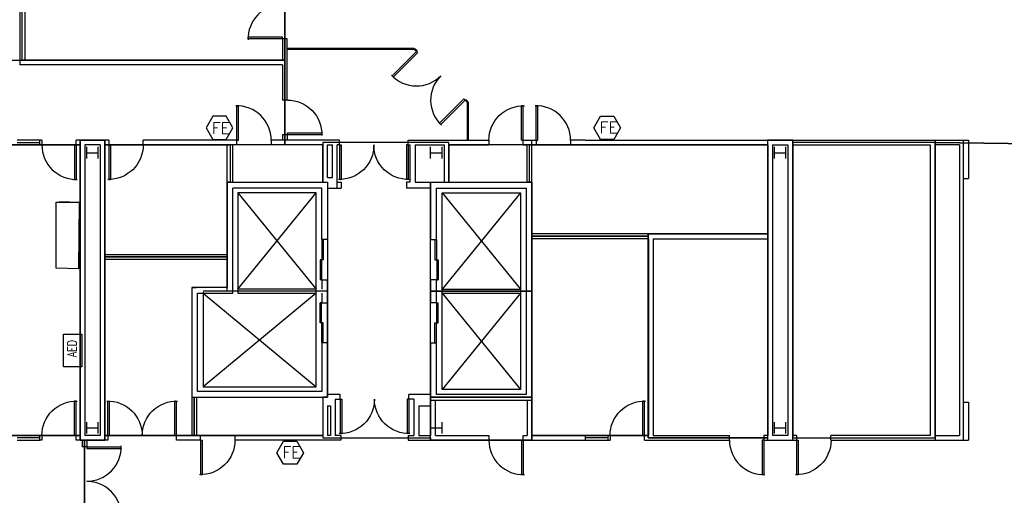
# Model space of a CAD drawing. Header units: inches. Extents: x -92 to 3837, y -260 to 2192.
# Tile 21 of 31: x 1382 to 2413, y 835 to 1333. Entities that reach past the tile are written whole.
import ezdxf
from ezdxf import colors
from ezdxf.entities.mleader import LeaderData, LeaderLine
from ezdxf.math import Vec2, Vec3

# ---------------------------------------------------------------- set-up
doc = ezdxf.new("R2010")
doc.units = ezdxf.units.IN
doc.header["$MEASUREMENT"] = 0
doc.layers.get('0').update_dxf_attribs({"linetype": 'CONTINUOUS'})
for name, color, linetype in [('A-FLOR-EVTR', 8, 'CONTINUOUS'), ('A-WALL', 7, 'CONTINUOUS'), ('F-PROT-EQPM', 8, 'CONTINUOUS'), ('I-DOOR', 9, 'CONTINUOUS'), ('I-EQPM', 8, 'CONTINUOUS'), ('I-FLOR-CASE', 8, 'CONTINUOUS'), ('I-GLAZ', 8, 'CONTINUOUS'), ('I-WALL', 8, 'CONTINUOUS'), ('S-COLS', 7, 'CONTINUOUS'), ('triLabelLayer', 7, 'CONTINUOUS'), ('triSpaceLayer', 7, 'CONTINUOUS')]:
    doc.layers.add(name, color=color, linetype=linetype)
doc.styles.add('FDC_SPC', font='ROMANS.SHX', dxfattribs={"height": 12})
doc.styles.get("Standard").update_dxf_attribs({"font": 'romans.shx'})

# ---------------------------------------------------------------- blocks, each defined once
blk = doc.blocks.new('DR_G2')
for p, q in [((-0.5, 0), (0.5, 0)), ((-0.5, -1.5), (-0.5, 0)), ((0.5, -1.5), (0.5, 0)), ((-0.5, -1.5), (0.5, -1.5))]:
    blk.add_line(p, q)
blk = doc.blocks.new('door')
for p, q in [((0, 0), (-36, 0)), ((-36, 0), (-36, -1.8)), ((0, 0), (0, -1.8)), ((0, -1.8), (-36, -1.8))]:
    blk.add_line(p, q)
at = {"extrusion": (0, 0, -1)}
blk.add_ellipse((0, 0), major_axis=(25.5, 25.5), ratio=1, start_param=2.356194, end_param=3.956783, dxfattribs=at)
blk = doc.blocks.new('door2')
for p, q in [((0, 72), (-36, 72)), ((-36, 70.875), (-36, 70.2)), ((0, 70.2), (-36, 70.2)), ((0, 72), (0, 70.2)), ((-36, 1.125), (-36, 1.8)), ((0, 1.8), (-36, 1.8)), ((0, 0), (-36, 0)), ((0, 0), (0, 1.8))]:
    blk.add_line(p, q)
for centre, start, end in [((0, 72), 178.293015, 270), ((0, 0), 90, 181.706985)]:
    blk.add_arc(centre, 36, start, end)

msp = doc.modelspace()

# ---------------------------------------------------------------- linework, layer by layer
at = {"layer": 'A-FLOR-EVTR'}
for p, q in [((1610, 1152), (1692, 1051)), ((1610, 1051), (1692, 1152)), ((1610, 1152), (1610, 1047)), ((1692, 1152), (1610, 1152)), ((1692, 949), (1692, 1152)), ((1906, 1152), (1824, 1051)), ((1824, 1152), (1906, 1051)), ((1824, 946), (1824, 1152)), ((1824, 1152), (1906, 1152)), ((1906, 1152), (1906, 946)), ((1610, 1049), (1574, 1049)), ((1574, 1048), (1574, 949)), ((1574, 1047), (1692, 949)), ((1692, 1047), (1574, 949)), ((1692, 1051), (1610, 1051)), ((1610, 1047), (1692, 1047)), ((1824, 1051), (1906, 1051)), ((1824, 1047), (1906, 946)), ((1906, 1047), (1824, 946)), ((1824, 1047), (1906, 1047)), ((1574, 949), (1692, 949)), ((1906, 946), (1824, 946))]:
    msp.add_line(p, q, dxfattribs=at)
at = {"layer": 'A-WALL'}
for p, q in [((1405, 1207.1), (1403, 1207.1)), ((1403, 1202.1), (1403, 1207.1)), ((1405, 1207.1), (1405, 1202.1)), ((1441, 1202.1), (1441, 1207.1)), ((1475, 1207.1), (1441, 1207.1)), ((1475, 1207.1), (1475, 1202.1)), ((1511, 1202.1), (1511, 1207.1)), ((1609, 1207.1), (1511, 1207.1)), ((1609, 1202.1), (1609, 1207.1)), ((1716.5, 1207.1), (1645, 1207.1)), ((1645, 1207.1), (1645, 1202.1)), ((1656.9, 1213.1), (1662, 1213.1)), ((1656.9, 1213.1), (1656.9, 1207.1)), ((1661.9, 1213.1), (1661.9, 1207.1)), ((1716.5, 1202.1), (1716.5, 1207.1)), ((1788.5, 1207.1), (1873, 1207.1)), ((1788.5, 1202.1), (1788.5, 1207.1)), ((1873, 1207.1), (1873, 1202.1)), ((1909, 1207.1), (1918, 1207.1)), ((1909, 1202.1), (1909, 1207.1)), ((1918, 1163), (1918, 1207.1)), ((1973.9, 1207.1), (2375, 1207.1)), ((2340.1, 1207.1), (2340.1, 893)), ((2370, 893), (2370, 1207.1)), ((2375, 1207.1), (2375, 1167.1)), ((1405, 1202.1), (1403, 1202.1)), ((1445, 1202.1), (1441, 1202.1)), ((1445, 1202.1), (1445, 898)), ((1450, 1202.1), (1450, 898)), ((1466, 1202.1), (1450, 1202.1)), ((1466, 1202.1), (1466, 898)), ((1471, 1202.1), (1471, 1087.6)), ((1475, 1202.1), (1471, 1202.1)), ((1599, 1202.1), (1511, 1202.1)), ((1599, 1087.6), (1599, 1202.1)), ((1605, 1163), (1605, 1202.1)), ((1609, 1202.1), (1605, 1202.1)), ((1699, 1202.1), (1645, 1202.1)), ((1699, 1202.1), (1699, 1163)), ((1704, 1168), (1704, 1202.1)), ((1704, 1202.1), (1709.3, 1202.1)), ((1709.3, 1168), (1709.3, 1202.1)), ((1714.3, 1157.1), (1714.3, 1202.1)), ((1716.5, 1202.1), (1714.3, 1202.1)), ((1788.5, 1202.1), (1790.7, 1202.1)), ((1790.7, 1163), (1790.7, 1202.1)), ((1795.7, 1202.1), (1826, 1202.1)), ((1795.7, 1202.1), (1795.7, 1163)), ((1826, 1202.1), (1826, 1163)), ((1831, 1202.1), (1873, 1202.1)), ((1831, 1202.1), (1831, 1163)), ((1909, 1202.1), (1913, 1202.1)), ((1913, 1163), (1913, 1202.1)), ((1974.5, 1202.1), (2164.9, 1202.1)), ((2164.9, 1202.1), (2164.9, 898)), ((2169.9, 1202.1), (2169.9, 898)), ((2169.9, 1202.1), (2186.1, 1202.1)), ((2186.1, 1202.1), (2186.1, 898)), ((2191.1, 1202.1), (2191.1, 898)), ((2191.1, 1202.1), (2335.1, 1202.1)), ((2335.1, 1202.1), (2335.1, 898)), ((2365.6, 1202.1), (2340.1, 1202.1)), ((2365.6, 1202.1), (2365.6, 898)), ((1704, 1168), (1709.3, 1168)), ((2370, 1167.1), (2375, 1167.1)), ((1605, 1163), (1704, 1163)), ((1605, 1047), (1605, 1157)), ((1698, 1157), (1605, 1157)), ((1698, 1103), (1698, 1157)), ((1704, 1163), (1704, 1103)), ((1704, 1157), (1718.3, 1157)), ((1714.3, 1163), (1718.3, 1163)), ((1718.3, 1163), (1718.3, 1157)), ((1790.7, 1163), (1786.7, 1163)), ((1786.7, 1163), (1786.7, 1157)), ((1812, 1157), (1786.7, 1157)), ((1795.7, 1163), (1918, 1163)), ((1812, 1163), (1812, 1103)), ((1818, 1157), (1912, 1157)), ((1818, 1103), (1818, 1157)), ((1912, 1157), (1912, 941)), ((1918, 1163), (1913, 1163)), ((1918, 1163), (1918, 900)), ((1704, 1103), (1698, 1103)), ((1812, 1103), (1818, 1103)), ((2164.9, 1109), (1918, 1109)), ((2039.9, 1104), (1918, 1104)), ((2039.9, 1104), (2039.9, 898)), ((2044.9, 1104), (2044.9, 898)), ((2044.9, 1104), (2164.9, 1104)), ((1471, 1087.6), (1599, 1087.6)), ((1471, 1082.6), (1471, 898)), ((1471, 1082.6), (1599, 1082.6)), ((1599, 1053), (1599, 1082.6)), ((1599, 1053), (1562, 1053)), ((1562, 1053), (1562, 938)), ((1562, 1053), (1567, 1053)), ((1698, 1061), (1698, 1051)), ((1698, 1061), (1704, 1061)), ((1704, 1037), (1704, 1061)), ((1812, 1061), (1812, 1037)), ((1818, 1061), (1812, 1061)), ((1818, 1037), (1818, 1061)), ((1568, 1047), (1605, 1047)), ((1568, 944), (1568, 1047)), ((1698, 1047), (1698, 1037)), ((1698, 1037), (1704, 1037)), ((1818, 1037), (1812, 1037)), ((1698, 995), (1698, 944)), ((1704, 995), (1698, 995)), ((1704, 938), (1704, 995)), ((1812, 995), (1818, 995)), ((1812, 995), (1812, 898)), ((1818, 941), (1818, 995)), ((1698, 944), (1568, 944)), ((1717.2, 940.9), (1704, 940.9)), ((1717.2, 935.9), (1717.2, 940.9)), ((1812, 940.9), (1789.2, 940.9)), ((1789.2, 935.9), (1789.2, 940.9)), ((1912, 941), (1818, 941)), ((1562, 938), (1562, 898)), ((1562, 938), (1704, 938)), ((1567, 938), (1567, 898)), ((1699, 938), (1699, 898)), ((1704, 929), (1704, 898)), ((1704, 929), (1707, 929)), ((1707, 929), (1707, 898)), ((1712, 935.9), (1712, 898)), ((1712, 935.9), (1717.2, 935.9)), ((1794.5, 935.9), (1789.2, 935.9)), ((1794.5, 935.9), (1794.5, 898)), ((1799.5, 929), (1812, 929)), ((1799.5, 929), (1799.5, 898)), ((1812, 935), (1918, 935)), ((1817, 898), (1817, 935)), ((1913, 935), (1913, 898)), ((2370, 933), (2375, 933)), ((2375, 933), (2375, 893)), ((1405, 898), (1403, 898)), ((1403, 893), (1403, 898)), ((1405, 898), (1405, 893)), ((1445, 898), (1441, 898)), ((1441, 893), (1441, 898)), ((1466, 898), (1450, 898)), ((1474, 898), (1471, 898)), ((1474, 898), (1474, 893)), ((1562, 898), (1546, 898)), ((1546, 893), (1546, 898)), ((1571, 898), (1567, 898)), ((1571, 893), (1571, 898)), ((1699, 898), (1607, 898)), ((1607, 898), (1607, 893)), ((1707, 898), (1704, 898)), ((1718, 898), (1712, 898)), ((1718, 898), (1718, 893)), ((1788.5, 898), (1794.5, 898)), ((1788.5, 898), (1788.5, 893)), ((1799.5, 898), (1812, 898)), ((1817, 898), (1873, 898)), ((1873, 898), (1873, 893)), ((1909, 898), (1913, 898)), ((1909, 893), (1909, 898)), ((1918, 898), (1973.9, 898)), ((1973.9, 898), (1973.9, 893)), ((1997.9, 898), (1999.9, 898)), ((1997.9, 893), (1997.9, 898)), ((1999.9, 898), (1999.9, 893)), ((2035.9, 898), (2039.9, 898)), ((2035.9, 893), (2035.9, 898)), ((2044.9, 898), (2124.9, 898)), ((2124.9, 893), (2124.9, 898)), ((2164.9, 898), (2160.9, 898)), ((2160.9, 898), (2160.9, 893)), ((2186.1, 898), (2169.9, 898)), ((2195.1, 898), (2191.1, 898)), ((2195.1, 898), (2195.1, 893)), ((2231.1, 893), (2231.1, 898)), ((2335.1, 898), (2231.1, 898)), ((2340.1, 898), (2365.6, 898)), ((1405, 893), (1403, 893)), ((1474, 893), (1441, 893)), ((1447, 893), (1447, 886)), ((1452, 893), (1452, 886)), ((1571, 893), (1546, 893)), ((1718, 893), (1607, 893)), ((1788.5, 893), (1873, 893)), ((1909, 893), (1973.9, 893)), ((1997.9, 893), (1999.9, 893)), ((2035.9, 893), (2124.9, 893)), ((2160.9, 893), (2195.1, 893)), ((2231.1, 893), (2375, 893)), ((1452, 886), (1447, 886))]:
    msp.add_line(p, q, dxfattribs=at)
at = {"layer": 'A-WALL', "flags": 128}
for points in [[(1918, 1207.1), (1922.5, 1207.1), (1922.5, 1202.1), (1918, 1202.1)], [(1973.9, 1207.1), (1958.5, 1207.1), (1958.5, 1202.1), (1974.5, 1202.1)]]:
    msp.add_lwpolyline(points, dxfattribs=at)
at = {"layer": 'F-PROT-EQPM'}
for points in [[(1604.9, 1220.1), (1597.9, 1232.2), (1583.9, 1232.2), (1576.9, 1220.1), (1583.9, 1208), (1597.9, 1208)], [(2010.9, 1220.1), (2003.9, 1207.9), (1989.9, 1207.9), (1982.9, 1220.1), (1989.9, 1232.2), (2003.9, 1232.2)], [(1446.7, 1004.1), (1446.7, 969.7), (1427.6, 969.7), (1427.6, 1004.1)], [(1679, 879.9), (1672, 867.8), (1658, 867.8), (1651, 879.9), (1658, 892), (1672, 892)]]:
    msp.add_lwpolyline(points, close=True, dxfattribs=at)
at = {"layer": 'I-DOOR'}
for p, q in [((1609, 1207.1), (1609, 1243.1)), ((1609, 1243.1), (1610.8, 1243.1)), ((1610.8, 1207.1), (1610.8, 1243.1)), ((1907.2, 1207.1), (1907.2, 1243.1)), ((1909, 1243.1), (1907.2, 1243.1)), ((1909, 1207.1), (1909, 1243.1)), ((1609, 1207.1), (1610.8, 1207.1)), ((1909, 1207.1), (1907.2, 1207.1)), ((1716.5, 1202.1), (1716.5, 1166.1)), ((1716.5, 1202.1), (1718.3, 1202.1)), ((1718.3, 1202.1), (1718.3, 1166.1)), ((1788.5, 1202.1), (1786.7, 1202.1)), ((1786.7, 1202.1), (1786.7, 1166.1)), ((1788.5, 1202.1), (1788.5, 1166.1)), ((1717.6, 1166.1), (1718.3, 1166.1)), ((1787.4, 1166.1), (1786.7, 1166.1))]:
    msp.add_line(p, q, dxfattribs=at)
msp.add_ellipse((1609, 1207.1), major_axis=(-25.5, 25.5), ratio=1, start_param=3.926991, end_param=5.52758, dxfattribs=at)
at = {"layer": 'I-DOOR', "extrusion": (4.93038e-32, 4.44089e-16, -1)}
msp.add_ellipse((1909, 1207.1), major_axis=(25.5, 25.5), ratio=1, start_param=3.926991, end_param=5.52758, dxfattribs=at)
at = {"layer": 'I-DOOR', "extrusion": (-1.72563e-31, 4.44089e-16, -1)}
msp.add_ellipse((1716.5, 1202.1), major_axis=(-25.5, 25.5), ratio=1, start_param=2.356194, end_param=3.956783, dxfattribs=at)
at = {"layer": 'I-DOOR', "extrusion": (-2.46519e-32, 4.44089e-16, -1)}
msp.add_ellipse((1788.5, 1202.1), major_axis=(-25.5, 25.5), ratio=1, start_param=3.897198, end_param=5.497787, dxfattribs=at)
at = {"layer": 'I-EQPM'}
msp.add_line((1434, 1142.1), (1423, 1142.1), dxfattribs=at)
msp.add_lwpolyline([(1419.9, 1142.1), (1443.9, 1142.1), (1443.3, 1072.6), (1419.9, 1073.1)], close=True, dxfattribs=at)
at = {"layer": 'I-GLAZ'}
for p, q in [((1794.9, 1303.1), (1661.9, 1303.1)), ((1794.9, 1302.1), (1661.9, 1302.1)), ((1662.6, 1303.1), (1662.6, 1302.1)), ((1706.9, 1303.1), (1706.9, 1302.1)), ((1751.1, 1303.1), (1751.1, 1302.1)), ((1794.9, 1303.1), (1794.9, 1302.1)), ((1795.6, 1302.8), (1794.9, 1302.1)), ((1797.1, 1300), (1794.9, 1302.1)), ((1797.8, 1300.7), (1795.6, 1302.8)), ((1797.8, 1300.7), (1797.1, 1300)), ((1848.7, 1249.8), (1848, 1249)), ((1850.1, 1246.9), (1848, 1249)), ((1850.8, 1247.6), (1848.7, 1249.8)), ((1850.8, 1247.6), (1850.1, 1246.9)), ((1850.1, 1246.9), (1850.1, 1207.6)), ((1851.1, 1246.9), (1850.1, 1246.9)), ((1851.1, 1246.9), (1851.1, 1207.6)), ((1403, 1207.1), (1379, 1207.1)), ((1851.1, 1207.6), (1850.1, 1207.6)), ((1379, 1204.6), (1403, 1204.6)), ((1403, 1202.1), (1379, 1202.1)), ((1379, 898), (1403, 898)), ((1973.9, 898), (1997.9, 898)), ((1403, 895.5), (1379, 895.5)), ((1379, 893), (1403, 893)), ((1997.9, 895.5), (1973.9, 895.5)), ((1973.9, 893), (1997.9, 893))]:
    msp.add_line(p, q, dxfattribs=at)
at = {"layer": 'I-WALL'}
for p, q in [((1382, 2050.6), (1382, 1286)), ((1387, 2050.6), (1387, 1291)), ((1656.9, 1313.2), (1656.9, 1291)), ((1661.9, 1313.2), (1656.9, 1313.2)), ((1661.9, 1249.1), (1661.9, 1313.2)), ((1656.9, 1291), (1387, 1291)), ((1656.9, 1286), (1382, 1286)), ((1656.9, 1286), (1656.9, 1249.1)), ((1662, 1249.1), (1656.9, 1249.1))]:
    msp.add_line(p, q, dxfattribs=at)
at = {"layer": 'S-COLS', "flags": 128}
for points in [[(1452, 1188), (1452, 1200)], [(1464, 1188), (1464, 1200)], [(1812, 1188), (1812, 1200)], [(1824, 1188), (1824, 1200)], [(2172, 1188), (2172, 1200)], [(2184, 1188), (2184, 1200)], [(1452, 1194), (1464, 1194)], [(1812, 1194), (1824, 1194)], [(2172, 1194), (2184, 1194)], [(1452, 900), (1452, 912)], [(1464, 900), (1464, 912)], [(1812, 900), (1812, 912)], [(1824, 900), (1824, 912)], [(2172, 900), (2172, 912)], [(2184, 900), (2184, 912)], [(1452, 906), (1464, 906)], [(1812, 906), (1824, 906)], [(2172, 906), (2184, 906)]]:
    msp.add_lwpolyline(points, dxfattribs=at)
at = {"layer": 'triSpaceLayer'}
for points in [[(1384.5, 1291), (1384.5, 1516.2), (1659.4, 1516.2), (1659.4, 1291), (1384.5, 1291)], [(1445, 1207.1), (1471, 1207.1), (1471, 893), (1445, 893), (1445, 1207.1)], [(2164.8, 893), (2191.2, 893), (2191.2, 1207.1), (2164.8, 1207.1), (2164.8, 893)], [(1333.6, 1202.1), (1445, 1202.1), (1445, 898), (1336.1, 898), (1336.1, 1109), (1333.6, 1109), (1333.6, 1202.1)], [(1599, 1163), (1599, 1085.1), (1471, 1085.1), (1471, 1202.1), (1602, 1202.1), (1602, 1163), (1599, 1163)], [(1656.9, 1202.1), (1602, 1202.1), (1602, 1163), (1699, 1163), (1699, 1202.1), (1656.9, 1202.1)], [(1812, 1049), (1812, 1163), (1831, 1163), (1831, 1204.6), (1699, 1204.6), (1699, 1163), (1704, 1163), (1704, 1049), (1704, 938), (1699, 938), (1699, 895.5), (1812, 895.5), (1812, 1049)], [(1831, 1202.1), (1831, 1163), (1915.5, 1163), (1915.5, 1202.1), (1831, 1202.1)], [(1915.5, 1163), (1915.5, 1202.1), (2164.8, 1202.1), (2164.8, 1109), (2039.8, 1109), (2039.8, 1106.5), (1918, 1106.5), (1918, 1163), (1915.5, 1163)], [(2191.2, 895.5), (2340.2, 895.5), (2340.2, 1204.6), (2191.2, 1204.6), (2191.2, 895.5)], [(1599, 1163), (1704, 1163), (1704, 1049), (1599, 1049), (1599, 1163)], [(1812, 1163), (1918, 1163), (1918, 1049), (1812, 1049), (1812, 1163)], [(1918, 1106.5), (2039.8, 1106.5), (2039.8, 898), (1918, 898), (1918, 1106.5)], [(2039.8, 1109), (2164.8, 1109), (2164.8, 895.5), (2039.8, 895.5), (2039.8, 1109)], [(1564.5, 938), (1564.5, 897.9), (1471, 897.9), (1471, 1085.1), (1599, 1085.1), (1599, 1053), (1562, 1053), (1562, 938), (1564.5, 938)], [(1704, 1049), (1599, 1049), (1599, 1053), (1562, 1053), (1562, 938), (1704, 938), (1704, 1049)], [(1812, 1049), (1918, 1049), (1918, 938), (1812, 938), (1812, 1049)], [(1699, 938), (1699, 898), (1564.5, 897.9), (1564.5, 938), (1699, 938)], [(1812, 938), (1918, 938), (1918, 893), (1812, 893), (1812, 938)]]:
    msp.add_lwpolyline(points, close=True, dxfattribs=at)
for points in [[(2519, 1202.1), (2340.2, 1204.6), (2191.2, 1204.6), (2191.2, 1207.1), (2164.8, 1207.1), (2164.8, 1202.1), (1831, 1202.1), (1831, 1204.6), (1699, 1204.6), (1699, 1202.1), (1659.4, 1202.1), (1659.4, 1291), (1659.4, 1419.5)], [(1352.5, 1291), (1659.4, 1291), (1659.4, 1202.1), (1471, 1202.1), (1471, 1207.1), (1445, 1207.1), (1445, 1202.1), (1211.1, 1202.1)], [(1449.5, 802), (1449.5, 893), (1471, 893), (1471, 897.9), (1699, 898), (1699, 895.5), (1812, 895.5), (1812, 893), (1918, 893), (1918, 898), (2039.8, 898), (2039.8, 895.5), (2164.8, 895.5), (2164.8, 893), (2191.2, 893), (2191.2, 895.5), (2340.2, 895.5), (2340.2, 1204.6), (2519, 1202.1)], [(1336.1, 898), (1445, 898), (1445, 893), (1449.5, 893), (1449.5, 802), (1469, 802), (1469, 587.9), (1356.1, 587.9)]]:
    msp.add_lwpolyline(points, dxfattribs=at)

# ---------------------------------------------------------------- block references
at = {"layer": 'I-DOOR'}
for name, p, xscale, rotation in [('door', (1656.9, 1313.2), -1, 180), ('door', (1922.5, 1207.1), -1, 90), ('door', (1441, 1202.1), -1, 270), ('DR_G2', (1698, 1092.5), -21, 90), ('DR_G2', (1818, 1092.5), 21, 270), ('DR_G2', (1696.2, 1071.5), -21, 90), ('DR_G2', (1819.8, 1071.5), 21, 270), ('DR_G2', (1696.2, 1026.5), 21, 90), ('DR_G2', (1819.8, 1026.5), -21, 270), ('DR_G2', (1698, 1005.5), 21, 90), ('DR_G2', (1818, 1005.5), -21, 270), ('door2', (1546, 898), -1, 90), ('door2', (1717.2, 935.9), -1, 270), ('door', (1909, 893), -1, 270), ('door', (2160.9, 893), -1, 270)]:
    msp.add_blockref(name, p, dxfattribs=dict(at, xscale=xscale, rotation=rotation))
for name, p, rotation in [('door2', (1848, 1249), 44.99999999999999), ('door', (1662, 1213.1), 180), ('door', (1475, 1202.1), 90), ('door', (1441, 898), 269.9862170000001), ('door', (2035.9, 898), 270), ('door2', (1452, 886), 180), ('door', (1571, 893), 90), ('door', (2195.1, 893), 90)]:
    msp.add_blockref(name, p, dxfattribs=dict(at, rotation=rotation))

# ---------------------------------------------------------------- texts
at = {"layer": 'F-PROT-EQPM'}
for p in [(1582.8, 1213.7), (1988.8, 1214.5), (1656.9, 874.3)]:
    msp.add_text('FE', height=12, dxfattribs=at).set_placement(p)
at = {"layer": 'F-PROT-EQPM', "insert": (1436.6, 988.9), "char_height": 9.598, "attachment_point": 5, "rotation": 90}
msp.add_mtext('{\\W0.75;AED}', dxfattribs=at)
at = {"layer": 'triLabelLayer', "color": 7, "char_height": 12, "attachment_point": 5, "style": 'FDC_SPC'}
for insert in [(1650.5, 1182.5), (1873.2, 1182.5), (2040.2, 1154.3), (1536.5, 1143.6), (1651.5, 1106), (1865, 1106), (1389.3, 1050), (1458, 1050), (2178, 1050), (2265.7, 1050), (1755.5, 1029.2), (1818, 1005.6), (1978.9, 1002.2), (2102.3, 1002.2), (1633, 995.5), (1865, 993.5), (1501.3, 973.7), (1631.8, 917.9), (1865, 915.5)]:
    msp.add_mtext('{\\fSansSerif;\\H0.01;}', dxfattribs=dict(at, insert=insert))

# ---------------------------------------------------------------- leaders
at = {"layer": 'I-FLOR-CASE'}
ml = msp.add_multileader_mtext('Standard', dxfattribs=at)
ml.set_content('GLASS SHELVES', color=256)
ml.set_leader_properties()
ml.build(insert=Vec2(0, 0))
ml.multileader.update_dxf_attribs({"leader_type": 0, "text_right_attachment_type": 6, "dogleg_length": 0.36, "arrow_head_size": 0.18})
ctx = ml.context
ctx.base_point, ctx.arrow_head_size, ctx.landing_gap_size, ctx.plane_origin = Vec3(2901.1, 1435.7), 0.18, 0.09, Vec3(-3.5, 10.4)
ctx.right_attachment = 6
notes = []
notes.append((ctx, [(0, (0, 0, 0), (0, 0), (1, 0), 1, [])]))
ctx.mtext.insert, ctx.mtext.width = Vec3(2901.2, 1438.2), 24.358
ml = msp.add_multileader_mtext('Standard', dxfattribs=at)
ml.set_content('GLASS SHELVES', color=256)
ml.set_leader_properties()
ml.build(insert=Vec2(0, 0))
ml.multileader.update_dxf_attribs({"leader_type": 0, "text_right_attachment_type": 6, "dogleg_length": 0.36, "arrow_head_size": 0.18})
ctx = ml.context
ctx.base_point, ctx.arrow_head_size, ctx.landing_gap_size, ctx.plane_origin = Vec3(3227.5, 1435.7), 0.18, 0.09, Vec3(322.9, 10.4)
ctx.right_attachment = 6
notes.append((ctx, [(0, (0, 0, 0), (0, 0), (1, 0), 1, [])]))
ctx.mtext.insert, ctx.mtext.width = Vec3(3227.6, 1438.2), 24.358
for ctx, leaders in notes:
    for number, flags, end, landing, length, lines in leaders:
        leader = LeaderData()
        leader.index, (leader.has_last_leader_line, leader.has_dogleg_vector, leader.attachment_direction) = number, flags
        leader.last_leader_point, leader.dogleg_vector, leader.dogleg_length = Vec3(end), Vec3(landing), length
        for number, points, colour, breaks in lines:
            line = LeaderLine()
            line.index, line.vertices, line.color, line.breaks = number, Vec3.list(points), colors.encode_raw_color(colour), breaks
            leader.lines.append(line)
        ctx.leaders.append(leader)

doc.saveas('drawing.dxf')
